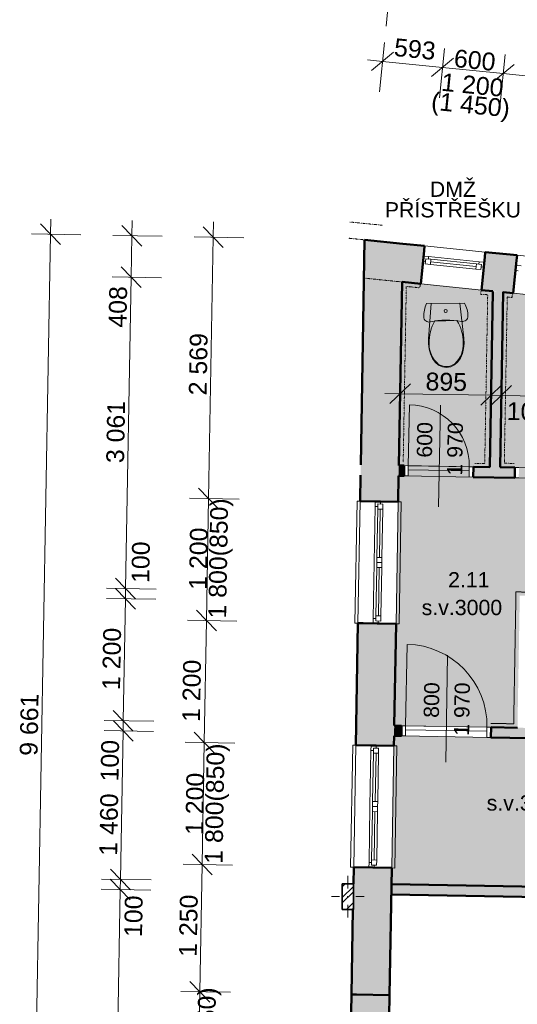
# Model space of a CAD drawing. Header units: millimetres. Extents: x -23760 to 3482, y -2786 to 20067.
# Tile 2 of 14: x -23705 to -18812, y 2494 to 12173. Entities that reach past the tile are written whole.
import ezdxf

# ---------------------------------------------------------------- set-up
doc = ezdxf.new("R2010")
doc.units = ezdxf.units.MM
doc.header["$MEASUREMENT"] = 0
for name, pattern in [('Wipeout_Contour', [1000, 0, -1000]), ('čerchovaná 14', [7.9, 5, -1.3, 0.3, -1.3]), ('Čerchovaná S', [3.5, 1.5, -0.85, 0.3, -0.85])]:
    doc.linetypes.add(name, pattern=pattern)
for name, color, linetype in [('7._POHLED ZÁPADNÍ_2_2D prvky - obecné', 7, 'Continuous'), ('7._POHLED ZÁPADNÍ_2_Anotace - SP', 7, 'Continuous'), ('7._POHLED ZÁPADNÍ_2_Bourané_Interiér - nábytek', 7, 'Continuous'), ('7._POHLED ZÁPADNÍ_2_Bourané_Konstrukce - nosné', 7, 'Continuous'), ('7._POHLED ZÁPADNÍ_2_Bourané_Kresby a obrázky', 7, 'Continuous'), ('7._POHLED ZÁPADNÍ_2_Bourané_Kóty - SP', 7, 'Continuous'), ('7._POHLED ZÁPADNÍ_2_Bourané_Otvory – Dveře', 7, 'Continuous'), ('7._POHLED ZÁPADNÍ_2_Bourané_Otvory – Okna', 7, 'Continuous'), ('7._POHLED ZÁPADNÍ_2_Bourané_Otvory – Značky dveří', 7, 'Continuous'), ('7._POHLED ZÁPADNÍ_2_Bourané_Výplně - Povrchové', 7, 'Continuous'), ('7._POHLED ZÁPADNÍ_2_Bourané_Výplně – Řezové', 7, 'Continuous'), ('7._POHLED ZÁPADNÍ_2_Konstrukce - nosné', 7, 'Continuous'), ('7._POHLED ZÁPADNÍ_2_Kresby a obrázky', 7, 'Continuous'), ('7._POHLED ZÁPADNÍ_2_Kóty - SP', 7, 'Continuous'), ('7._POHLED ZÁPADNÍ_2_Otvory – Značky dveří', 7, 'Continuous'), ('7._POHLED ZÁPADNÍ_2_Výplně – Řezové', 7, 'Continuous'), ('7._POHLED ZÁPADNÍ_2_Zóny', 7, 'Continuous')]:
    doc.layers.add(name, color=color, linetype=linetype)
doc.styles.add('GENEROVANÝ_STYL_1', font='txt')
doc.styles.add('GENEROVANÝ_STYL_2', font='txt')

msp = doc.modelspace()

# ---------------------------------------------------------------- hatches: boundary and pattern name
at = {"layer": '7._POHLED ZÁPADNÍ_2_Bourané_Výplně - Povrchové', "linetype": 'Continuous', "lineweight": 0, "true_color": 0xffffff}
for points in [[(-19979.2, 7690), (-20022.5, 5233.9), (-18810.6, 5212.6), (-18787.7, 6512.4), (-18109.4, 6500.5), (-18089, 7656.8), (-18197.9, 7658.7), (-18196.1, 7758.7), (-18087.2, 7756.7), (-18058.2, 9408.5), (-18951.9, 9499.1), (-18982.3, 7772.5), (-18796, 7769.2), (-18797.8, 7669.2), (-19286.2, 7677.8), (-19284.5, 7777.8), (-19082.3, 7774.3), (-19051.8, 9509.2), (-19945.6, 9599.7), (-19977.5, 7790), (-19884.4, 7788.4), (-19886.1, 7688.4)], [(-15960.2, 3602.2), (-15934.5, 5061.9), (-20024.2, 5134), (-20050, 3674.2)]]:
    msp.add_hatch(color=7, dxfattribs=at).paths.add_polyline_path(points)
at = {"layer": '7._POHLED ZÁPADNÍ_2_Bourané_Výplně – Řezové', "linetype": 'Continuous', "lineweight": 0, "true_color": 0xd8d8cb}
for points in [[(-18982.3, 7772.5), (-18951.9, 9499.1), (-19051.9, 9500.8), (-19082.3, 7774.3)], [(-19978.9, 7690), (-19926.1, 7689.1), (-19924.4, 7789.1), (-19977.2, 7790)], [(-19246.2, 7677.1), (-18837.8, 7669.9), (-18836, 7769.9), (-19244.5, 7777.1)], [(-20022.5, 5233.9), (-20024.2, 5134), (-19951.9, 5132.7), (-19950.1, 5232.7)], [(-19072, 5117.2), (-18323, 5104), (-18321.3, 5204), (-19070.3, 5217.2)], [(-20442.9, 2590.7), (-20461.2, 1540.9), (-20086.2, 1534.4), (-20067.9, 2584.2)]]:
    msp.add_hatch(color=254, dxfattribs=at).paths.add_polyline_path(points)
at = {"layer": '7._POHLED ZÁPADNÍ_2_Výplně – Řezové', "linetype": 'Continuous', "lineweight": 13}
for points in [[(-20320.1, 9632.6), (-19945.7, 9594.7), (-20313.5, 10008.9)], [(-19939.1, 9971), (-20313.5, 10008.9), (-19945.7, 9594.7)], [(-19945.7, 9594.7), (-19761.7, 9576.1), (-19723.9, 9949.2), (-19939.1, 9971)], [(-19126.9, 9888.7), (-19164.7, 9515.6), (-18851.4, 9483.9), (-18813.6, 9856.9)], [(-20320.1, 9632.6), (-20358.3, 7440.1), (-19983.4, 7433.6), (-19945.7, 9594.7)], [(-20379.2, 6240.3), (-20400.2, 5040.5), (-20025.2, 5034), (-20004.3, 6233.8)], [(-20428.3, 3427.3), (-20442.9, 2590.7), (-20067.9, 2584.2), (-20046.1, 3834.1), (-20421.1, 3840.7), (-20423.9, 3677.3), (-20423.9, 3427.3)], [(-20050, 3674.2), (-20051.7, 3574.2), (-18402, 3545.2), (-18400.2, 3645.1)]]:
    msp.add_hatch(color=254, dxfattribs=at).paths.add_polyline_path(points)

# ---------------------------------------------------------------- linework, layer by layer
at = {"layer": '7._POHLED ZÁPADNÍ_2_2D prvky - obecné', "color": 8, "linetype": 'Čerchovaná S', "lineweight": 13}
for p, q in [((-19939.1, 9971), (-20313.5, 10008.9)), ((-19945.7, 9594.7), (-20320.1, 9632.6))]:
    msp.add_line(p, q, dxfattribs=at)
at = {"layer": '7._POHLED ZÁPADNÍ_2_Bourané_Interiér - nábytek', "color": 42, "linetype": 'Continuous', "lineweight": 13, "true_color": 0xe4ad2c}
for p, q in [((-19623.5, 9212.5), (-19514.6, 9214.2)), ((-19514.6, 9214.2), (-19405.7, 9215.8))]:
    msp.add_line(p, q, dxfattribs=at)
at = {"layer": '7._POHLED ZÁPADNÍ_2_Bourané_Interiér - nábytek', "color": 42, "linetype": 'Continuous', "lineweight": 13, "true_color": 0xe4ad2c, "flags": 128}
for points in [[(-19330.5, 9387.3), (-19323.2, 9372.4), (-19316.7, 9357), (-19311.2, 9341.3), (-19306.6, 9325.3), (-19302.9, 9309), (-19300.2, 9292.6), (-19298.5, 9276), (-19297.8, 9259.3), (-19298.9, 9247.8), (-19302.5, 9236.8), (-19308.5, 9226.8), (-19316.4, 9218.4), (-19326.1, 9211.9), (-19336.9, 9207.7), (-19348.4, 9206), (-19360, 9206.9), (-19398.4, 9213.1), (-19437, 9217.4), (-19475.8, 9219.7), (-19514.7, 9220.1), (-19553.6, 9218.5), (-19592.3, 9215), (-19630.8, 9209.5), (-19668.9, 9202.2), (-19680.5, 9200.9), (-19692, 9202.3), (-19703, 9206.1), (-19712.8, 9212.3), (-19721.1, 9220.5), (-19727.3, 9230.2), (-19731.3, 9241.2), (-19732.7, 9252.7), (-19732.5, 9269.3), (-19731.3, 9285.9), (-19729.1, 9302.5), (-19726, 9318.8), (-19721.9, 9335), (-19716.8, 9350.9), (-19710.8, 9366.4), (-19704, 9381.6)], [(-19341, 8940.8), (-19352.6, 8891.7), (-19370.9, 8845.2), (-19396, 8808.2), (-19428.6, 8779.6), (-19466.6, 8761.4), (-19507.6, 8754.6), (-19548.7, 8760.1), (-19587.3, 8777.2), (-19620.7, 8804.8), (-19646.9, 8841), (-19666.6, 8886.9), (-19679.8, 8935.6), (-19686, 8986.1), (-19685.3, 9037), (-19658.2, 9382.3), (-19376.3, 9386.6), (-19338.6, 9042.3), (-19336.3, 8991.4)]]:
    msp.add_lwpolyline(points, close=True, dxfattribs=at)
at = {"layer": '7._POHLED ZÁPADNÍ_2_Bourané_Interiér - nábytek', "color": 42, "linetype": 'Continuous', "lineweight": 13, "true_color": 0xe4ad2c}
msp.add_ellipse((-19516.1, 9309.5), major_axis=(15, 0.2), ratio=0.999724, dxfattribs=at)
for centre, major_axis, start_param, end_param in [((-19253.3, 9006.6), (425.2, 6.5), 2.61219, 3.165211), ((-19769.4, 8998.7), (425.2, 6.5), 6.259569, 6.81259), ((-19421.6, 8980.1), (256.9, 3.9), 3.085865, 3.986454), ((-19600.5, 8977.3), (256.9, 3.9), 5.438328, 6.338917), ((-19509, 8899.5), (138.5, 2.1), 4.079884, 4.706528), ((-19510.6, 8899.5), (138.5, 2.1), 4.71825, 5.344893)]:
    msp.add_ellipse(centre, major_axis=major_axis, ratio=0.984867, start_param=start_param, end_param=end_param, dxfattribs=at)
at = {"layer": '7._POHLED ZÁPADNÍ_2_Bourané_Konstrukce - nosné', "color": 42, "linetype": 'Continuous', "lineweight": 50, "true_color": 0xe4ad2c}
for p, q in [((-19926.1, 7689.1), (-19924.4, 7789.1)), ((-19246.2, 7677.1), (-19244.5, 7777.1)), ((-18837.8, 7669.9), (-18836, 7769.9)), ((-19951.9, 5132.7), (-19950.1, 5232.7)), ((-19072, 5117.2), (-19070.3, 5217.2))]:
    msp.add_line(p, q, dxfattribs=at)
at = {"layer": '7._POHLED ZÁPADNÍ_2_Bourané_Konstrukce - nosné', "color": 42, "linetype": 'Continuous', "lineweight": 50, "true_color": 0xe4ad2c, "flags": 128}
for points in [[(-19728.9, 9899.4), (-19761.7, 9576.1)], [(-19723.9, 9949.2), (-19728.9, 9899.4)], [(-19132, 9838.9), (-19126.9, 9888.7)], [(-19164.7, 9515.6), (-19132, 9838.9)], [(-18818.7, 9807.2), (-18851.4, 9483.9)], [(-18813.6, 9856.9), (-18818.7, 9807.2)], [(-19051.9, 9500.8), (-19082.3, 7774.3)], [(-18982.3, 7772.5), (-18951.9, 9499.1)], [(-19924.4, 7789.1), (-19977.2, 7790)], [(-19082.3, 7774.3), (-19244.5, 7777.1)], [(-18836, 7769.9), (-18982.3, 7772.5)], [(-19978.9, 7690), (-19926.1, 7689.1)], [(-19246.2, 7677.1), (-18837.8, 7669.9)], [(-20379.2, 6240.3), (-20004.3, 6233.8)], [(-19950.1, 5232.7), (-20022.5, 5233.9)], [(-20024.2, 5134), (-19951.9, 5132.7)], [(-18810.6, 5212.6), (-19070.3, 5217.2)], [(-19072, 5117.2), (-18323, 5104)], [(-20421.1, 3840.7), (-20046.1, 3834.1)], [(-20442.9, 2590.7), (-20461.2, 1540.9)], [(-20086.2, 1534.4), (-20067.9, 2584.2)]]:
    msp.add_lwpolyline(points, dxfattribs=at)
at = {"layer": '7._POHLED ZÁPADNÍ_2_Bourané_Kresby a obrázky', "color": 42, "linetype": 'Čerchovaná S', "lineweight": 13, "true_color": 0xe4ad2c, "flags": 128}
for points in [[(-19765.8, 9580), (-19770.2, 9537.2), (-19903.7, 9551.1), (-19934.1, 7823.7)], [(-19237.9, 7811.5), (-19132.4, 7809.6), (-19103.2, 9469.2), (-19172.4, 9473.3), (-19167.4, 9518)], [(-18834.9, 7810.8), (-18939.9, 7812.7), (-18911.1, 9447.3), (-18865.2, 9440.3), (-18859.9, 9479.4)]]:
    msp.add_lwpolyline(points, dxfattribs=at)
at = {"layer": '7._POHLED ZÁPADNÍ_2_Bourané_Kresby a obrázky', "color": 42, "linetype": 'čerchovaná 14', "lineweight": 13, "true_color": 0xe4ad2c, "flags": 128}
for points in [[(-18825.1, 6548), (-18146.9, 6534.1), (-18124.1, 7645.7)], [(-18825.1, 6548), (-18847.9, 5251.3), (-19070.9, 5255.2)]]:
    msp.add_lwpolyline(points, dxfattribs=at)
at = {"layer": '7._POHLED ZÁPADNÍ_2_Bourané_Kóty - SP', "color": 42, "linetype": 'Continuous', "lineweight": 13, "true_color": 0xe4ad2c}
for p, q in [((-20054.3, 12593.1), (-20103, 12108.1)), ((-20118.9, 11949.4), (-20167.5, 11464.3)), ((-20028.1, 11852.3), (-20247.1, 11673.3)), ((-19529.2, 11890.2), (-19577.8, 11405.2)), ((-18932.2, 11830.3), (-18980.8, 11345.3)), ((-20137.6, 11762.8), (-20286.8, 11777.8)), ((-19547.9, 11703.7), (-20137.6, 11762.8)), ((-19657.4, 11614.1), (-19438.4, 11793.2)), ((-19060.4, 11554.3), (-18841.4, 11733.3)), ((-18950.9, 11643.8), (-19547.9, 11703.7)), ((-18637.5, 11612.4), (-18950.9, 11643.8)), ((-23304.1, 9961.5), (-23500.5, 10165)), ((-23402.3, 10063.3), (-23399.7, 10213.3)), ((-22602.4, 10049.2), (-22599.8, 10199.2)), ((-21802.5, 10035.1), (-21799.9, 10185.1)), ((-23102.3, 10058), (-23589.8, 10066.6)), ((-22504.2, 9947.5), (-22700.6, 10150.9)), ((-21704.3, 9933.4), (-21900.8, 10136.9)), ((-23572.4, 404.1), (-23402.3, 10063.3)), ((-22302.5, 10043.9), (-22789.9, 10052.5)), ((-22609.6, 9641.6), (-22602.4, 10049.2)), ((-21502.6, 10029.8), (-21990, 10038.4)), ((-21847.8, 7466.4), (-21802.5, 10035.1)), ((-22707.8, 9743.4), (-22511.4, 9539.9)), ((-22309.6, 9636.3), (-22797.1, 9644.9)), ((-22663.5, 6580.7), (-22609.6, 9641.6)), ((-19961.4, 8684.1), (-19970, 8196.7)), ((-19066.6, 8668.4), (-19075.2, 8180.9)), ((-18966.6, 8666.6), (-18975.2, 8179.2)), ((-19863, 8594.9), (-20066.5, 8398.4)), ((-19171.6, 8382.7), (-18968.1, 8579.1)), ((-18868.1, 8577.3), (-19071.6, 8380.9)), ((-19964.7, 8496.6), (-20114.7, 8499.3)), ((-19069.9, 8480.9), (-19964.7, 8496.6)), ((-18969.9, 8479.1), (-19069.9, 8480.9)), ((-18074.8, 8463.4), (-18969.9, 8479.1)), ((-21946, 7568.1), (-21749.6, 7364.6)), ((-21547.8, 7461.1), (-22035.2, 7469.7)), ((-21868.9, 6266.5), (-21847.8, 7466.4)), ((-22761.7, 6682.4), (-22565.3, 6478.9)), ((-22363.5, 6575.4), (-22851, 6584)), ((-22567, 6378.9), (-22763.5, 6582.4)), ((-22665.3, 6480.7), (-22663.5, 6580.7)), ((-22365.3, 6475.4), (-22852.7, 6484)), ((-22686.4, 5280.9), (-22665.3, 6480.7)), ((-21967.1, 6368.3), (-21770.7, 6164.8)), ((-21568.9, 6261.3), (-22056.4, 6269.9)), ((-21890, 5066.7), (-21868.9, 6266.5)), ((-22784.6, 5382.6), (-22588.2, 5179.1)), ((-22386.4, 5275.6), (-22873.9, 5284.2)), ((-22589.9, 5079.1), (-22786.4, 5282.6)), ((-22688.1, 5180.9), (-22686.4, 5280.9)), ((-22388.2, 5175.6), (-22875.6, 5184.2)), ((-22713.8, 3721.1), (-22688.1, 5180.9)), ((-21988.3, 5168.5), (-21791.8, 4965)), ((-21590.1, 5061.5), (-22077.5, 5070)), ((-21911.2, 3866.9), (-21890, 5066.7)), ((-22009.4, 3968.7), (-21812.9, 3765.2)), ((-22812.1, 3822.8), (-22615.6, 3619.4)), ((-21611.2, 3861.6), (-22098.6, 3870.2)), ((-21933.2, 2617), (-21911.2, 3866.9)), ((-22413.9, 3715.8), (-22901.3, 3724.4)), ((-22617.4, 3519.4), (-22813.8, 3722.9)), ((-22715.6, 3621.1), (-22713.8, 3721.1)), ((-22415.7, 3615.8), (-22903.1, 3624.4)), ((-22765.8, 771.7), (-22715.6, 3621.1)), ((-22031.4, 2718.7), (-21834.9, 2515.2)), ((-21633.2, 2611.7), (-22120.6, 2620.3)), ((-21951.7, 1567.1), (-21933.2, 2617))]:
    msp.add_line(p, q, dxfattribs=at)
at = {"layer": '7._POHLED ZÁPADNÍ_2_Bourané_Otvory – Dveře', "color": 42, "linetype": 'Continuous', "lineweight": 13, "true_color": 0xe4ad2c}
for p, q in [((-19884.4, 7788.4), (-19873.8, 8388.3)), ((-19926.1, 7689.1), (-19924.4, 7789.1)), ((-19926.1, 7689.1), (-19924.4, 7789.1)), ((-19926.1, 7689.1), (-19924.4, 7789.1)), ((-19244.5, 7777.1), (-19924.4, 7789.1)), ((-19924.4, 7789.1), (-19884.4, 7788.4)), ((-19884.4, 7788.4), (-19886.1, 7688.4)), ((-19884.4, 7788.4), (-19885.1, 7748.4)), ((-19885.1, 7748.4), (-19285.2, 7737.8)), ((-19284.5, 7777.8), (-19884.4, 7788.4)), ((-19286.2, 7677.8), (-19284.5, 7777.8)), ((-19285.2, 7737.8), (-19284.5, 7777.8)), ((-19284.5, 7777.8), (-19244.5, 7777.1)), ((-19244.5, 7777.1), (-19246.2, 7677.1)), ((-19246.2, 7677.1), (-19244.5, 7777.1)), ((-19246.2, 7677.1), (-19244.5, 7777.1)), ((-18836, 7769.9), (-18837.8, 7669.9)), ((-18837.8, 7669.9), (-18836, 7769.9)), ((-18837.8, 7669.9), (-18836, 7769.9)), ((-18836, 7769.9), (-18156.1, 7758)), ((-18796, 7769.2), (-18836, 7769.9)), ((-19246.2, 7677.1), (-19926.1, 7689.1)), ((-19886.1, 7688.4), (-19926.1, 7689.1)), ((-19246.2, 7677.1), (-19286.2, 7677.8)), ((-18837.8, 7669.9), (-18157.9, 7658)), ((-18837.8, 7669.9), (-18797.8, 7669.2)), ((-19910.1, 5232), (-19896, 6031.8)), ((-19951.9, 5132.7), (-19950.1, 5232.7)), ((-19951.9, 5132.7), (-19950.1, 5232.7)), ((-19951.9, 5132.7), (-19950.1, 5232.7)), ((-19070.3, 5217.2), (-19950.1, 5232.7)), ((-19950.1, 5232.7), (-19910.1, 5232)), ((-19910.1, 5232), (-19911.9, 5132)), ((-19910.1, 5232), (-19910.8, 5192)), ((-19110.3, 5217.9), (-19910.1, 5232)), ((-19072, 5117.2), (-19951.9, 5132.7)), ((-19911.9, 5132), (-19951.9, 5132.7)), ((-19910.8, 5192), (-19111, 5177.9)), ((-19112, 5117.9), (-19110.3, 5217.9)), ((-19111, 5177.9), (-19110.3, 5217.9)), ((-19110.3, 5217.9), (-19070.3, 5217.2)), ((-19070.3, 5217.2), (-19072, 5117.2)), ((-19072, 5117.2), (-19070.3, 5217.2)), ((-19072, 5117.2), (-19070.3, 5217.2)), ((-19072, 5117.2), (-19112, 5117.9))]:
    msp.add_line(p, q, dxfattribs=at)
for centre, radius in [((-19884.4, 7788.4), 600), ((-19910.1, 5232), 800)]:
    msp.add_arc(centre, radius, 358.99119, 88.99119, dxfattribs=at)
at = {"layer": '7._POHLED ZÁPADNÍ_2_Bourané_Otvory – Okna', "color": 42, "linetype": 'Continuous', "lineweight": 13, "true_color": 0xe4ad2c}
for p, q in [((-19723.9, 9949.2), (-19734, 9849.7)), ((-19126.9, 9888.7), (-19723.9, 9949.2)), ((-19126.9, 9888.7), (-19137, 9789.2)), ((-19739, 9799.9), (-19761.7, 9576.1)), ((-19734, 9849.7), (-19739, 9799.9)), ((-19734, 9849.7), (-19739, 9799.9)), ((-19714.1, 9797.4), (-19739, 9799.9)), ((-19734, 9849.7), (-19684.2, 9844.6)), ((-19716.6, 9772.5), (-19711.6, 9822.3)), ((-19711.6, 9822.3), (-19714.1, 9797.4)), ((-19686.7, 9819.8), (-19711.6, 9822.3)), ((-19711.6, 9822.3), (-19661.9, 9817.2)), ((-19684.2, 9844.6), (-19686.7, 9819.8)), ((-19684.2, 9844.6), (-19186.8, 9794.2)), ((-19661.9, 9817.2), (-19666.9, 9767.5)), ((-19216.7, 9747), (-19664.4, 9792.4)), ((-19661.9, 9817.2), (-19214.1, 9771.9)), ((-19189.3, 9769.4), (-19186.8, 9794.2)), ((-19186.8, 9794.2), (-19137, 9789.2)), ((-19137, 9789.2), (-19142.1, 9739.5)), ((-19137, 9789.2), (-19142.1, 9739.5)), ((-18813.6, 9856.9), (-18823.7, 9757.5)), ((-18216.7, 9796.5), (-18813.6, 9856.9)), ((-19666.9, 9767.5), (-19716.6, 9772.5)), ((-19219.2, 9722.1), (-19666.9, 9767.5)), ((-19219.2, 9722.1), (-19666.9, 9767.5)), ((-19219.2, 9722.1), (-19214.1, 9771.9)), ((-19169.4, 9717.1), (-19219.2, 9722.1)), ((-19214.1, 9771.9), (-19164.4, 9766.8)), ((-19164.4, 9766.8), (-19189.3, 9769.4)), ((-19164.4, 9766.8), (-19169.4, 9717.1)), ((-19166.9, 9742), (-19164.4, 9766.8)), ((-19142.1, 9739.5), (-19166.9, 9742)), ((-19142.1, 9739.5), (-19164.7, 9515.6)), ((-18828.8, 9707.7), (-18851.4, 9483.9)), ((-18823.7, 9757.5), (-18828.8, 9707.7)), ((-18823.7, 9757.5), (-18828.8, 9707.7)), ((-18803.9, 9705.2), (-18828.8, 9707.7)), ((-18823.7, 9757.5), (-18774, 9752.4)), ((-19164.7, 9515.6), (-19761.7, 9576.1)), ((-18254.5, 9423.4), (-18851.4, 9483.9)), ((-20409.2, 6240.8), (-20388.3, 7440.7)), ((-20388.3, 7440.7), (-20358.3, 7440.1)), ((-20379.2, 6240.3), (-20358.3, 7440.1)), ((-20358.3, 7440.1), (-20208.3, 7437.5)), ((-20209.2, 7387.5), (-20218.8, 6837.6)), ((-20208.3, 7437.5), (-20209.2, 7387.5)), ((-20209.2, 7387.5), (-20184.2, 7387.1)), ((-20208.3, 7437.5), (-20158.3, 7436.6)), ((-20208.3, 7437.5), (-20158.3, 7436.6)), ((-20184.7, 7362.1), (-20192.9, 6887.2)), ((-20183.8, 7412.1), (-20184.7, 7362.1)), ((-20184.7, 7362.1), (-20134.7, 7361.2)), ((-20184.2, 7387.1), (-20183.8, 7412.1)), ((-20183.8, 7412.1), (-20158.8, 7411.7)), ((-20133.8, 7411.2), (-20183.8, 7412.1)), ((-20167.9, 6886.7), (-20159.7, 7361.7)), ((-20158.8, 7411.7), (-20158.3, 7436.6)), ((-20158.3, 7436.6), (-19983.4, 7433.6)), ((-20142.9, 6886.3), (-20134.7, 7361.2)), ((-20142.9, 6886.3), (-20134.7, 7361.2)), ((-20134.7, 7361.2), (-20133.8, 7411.2)), ((-20004.3, 6233.8), (-19983.4, 7433.6)), ((-19953.4, 7433.1), (-19983.4, 7433.6)), ((-19974.3, 6233.3), (-19953.4, 7433.1)), ((-20192.9, 6887.2), (-20193.8, 6837.2)), ((-20142.9, 6886.3), (-20192.9, 6887.2)), ((-20143.8, 6836.3), (-20142.9, 6886.3)), ((-20218.8, 6837.6), (-20228.4, 6287.7)), ((-20194.7, 6787.2), (-20203, 6312.3)), ((-20193.8, 6837.2), (-20194.7, 6787.2)), ((-20194.7, 6787.2), (-20144.7, 6786.3)), ((-20143.8, 6836.3), (-20193.8, 6837.2)), ((-20193.8, 6837.2), (-20143.8, 6836.3)), ((-20178, 6311.8), (-20169.7, 6786.7)), ((-20153, 6311.4), (-20144.7, 6786.3)), ((-20153, 6311.4), (-20144.7, 6786.3)), ((-20144.7, 6786.3), (-20143.8, 6836.3)), ((-20203, 6312.3), (-20203.8, 6262.3)), ((-20153, 6311.4), (-20203, 6312.3)), ((-20153.8, 6261.4), (-20153, 6311.4)), ((-20379.2, 6240.3), (-20409.2, 6240.8)), ((-20379.2, 6240.3), (-20229.3, 6237.7)), ((-20228.4, 6287.7), (-20229.3, 6237.7)), ((-20229.3, 6237.7), (-20179.3, 6236.8)), ((-20229.3, 6237.7), (-20179.3, 6236.8)), ((-20203.4, 6287.3), (-20228.4, 6287.7)), ((-20203.8, 6262.3), (-20203.4, 6287.3)), ((-20178.8, 6261.8), (-20203.8, 6262.3)), ((-20203.8, 6262.3), (-20153.8, 6261.4)), ((-20179.3, 6236.8), (-20178.8, 6261.8)), ((-20179.3, 6236.8), (-20004.3, 6233.8)), ((-20004.3, 6233.8), (-19974.3, 6233.3)), ((-20451.1, 3841.2), (-20430.1, 5041)), ((-20430.1, 5041), (-20400.2, 5040.5)), ((-20421.1, 3840.7), (-20400.2, 5040.5)), ((-20400.2, 5040.5), (-20250.2, 5037.9)), ((-20250.2, 5037.9), (-20251, 4987.9)), ((-20250.2, 5037.9), (-20200.2, 5037)), ((-20250.2, 5037.9), (-20200.2, 5037)), ((-20200.6, 5012), (-20200.2, 5037)), ((-20200.2, 5037), (-20025.2, 5034)), ((-20046.1, 3834.1), (-20025.2, 5034)), ((-19995.2, 5033.4), (-20025.2, 5034)), ((-20016.1, 3833.6), (-19995.2, 5033.4)), ((-20251, 4987.9), (-20260.6, 4438)), ((-20251, 4987.9), (-20226.1, 4987.5)), ((-20226.5, 4962.5), (-20234.8, 4487.5)), ((-20225.6, 5012.5), (-20226.5, 4962.5)), ((-20226.5, 4962.5), (-20176.5, 4961.6)), ((-20226.1, 4987.5), (-20225.6, 5012.5)), ((-20225.6, 5012.5), (-20200.6, 5012)), ((-20175.6, 5011.6), (-20225.6, 5012.5)), ((-20209.8, 4487.1), (-20201.5, 4962)), ((-20184.8, 4486.7), (-20176.5, 4961.6)), ((-20184.8, 4486.7), (-20176.5, 4961.6)), ((-20176.5, 4961.6), (-20175.6, 5011.6)), ((-20234.8, 4487.5), (-20235.6, 4437.5)), ((-20184.8, 4486.7), (-20234.8, 4487.5)), ((-20185.6, 4436.7), (-20184.8, 4486.7)), ((-20260.6, 4438), (-20270.2, 3888.1)), ((-20236.5, 4387.5), (-20244.8, 3912.6)), ((-20235.6, 4437.5), (-20236.5, 4387.5)), ((-20236.5, 4387.5), (-20186.5, 4386.7)), ((-20185.6, 4436.7), (-20235.6, 4437.5)), ((-20235.6, 4437.5), (-20185.6, 4436.7)), ((-20219.8, 3912.2), (-20211.5, 4387.1)), ((-20194.8, 3911.7), (-20186.5, 4386.7)), ((-20194.8, 3911.7), (-20186.5, 4386.7)), ((-20186.5, 4386.7), (-20185.6, 4436.7)), ((-20270.2, 3888.1), (-20271.1, 3838.1)), ((-20245.2, 3887.6), (-20270.2, 3888.1)), ((-20244.8, 3912.6), (-20245.7, 3862.6)), ((-20245.7, 3862.6), (-20245.2, 3887.6)), ((-20194.8, 3911.7), (-20244.8, 3912.6)), ((-20195.7, 3861.8), (-20194.8, 3911.7)), ((-20421.1, 3840.7), (-20451.1, 3841.2)), ((-20421.1, 3840.7), (-20271.1, 3838.1)), ((-20271.1, 3838.1), (-20221.1, 3837.2)), ((-20271.1, 3838.1), (-20221.1, 3837.2)), ((-20220.7, 3862.2), (-20245.7, 3862.6)), ((-20245.7, 3862.6), (-20195.7, 3861.8)), ((-20221.1, 3837.2), (-20220.7, 3862.2)), ((-20221.1, 3837.2), (-20046.1, 3834.1)), ((-20046.1, 3834.1), (-20016.1, 3833.6))]:
    msp.add_line(p, q, dxfattribs=at)
at = {"layer": '7._POHLED ZÁPADNÍ_2_Bourané_Otvory – Značky dveří', "color": 42, "linetype": 'Continuous', "lineweight": 13, "true_color": 0xe4ad2c}
for p, q in [((-19568, 8382.9), (-19585.6, 7383.1)), ((-19497.9, 5924.8), (-19516.4, 4875))]:
    msp.add_line(p, q, dxfattribs=at)
at = {"layer": '7._POHLED ZÁPADNÍ_2_Konstrukce - nosné', "color": 7, "linetype": 'Continuous', "lineweight": 50}
for p, q in [((-20358.3, 7440.1), (-20208.3, 7437.5)), ((-20208.3, 7437.5), (-20158.3, 7436.6)), ((-20158.3, 7436.6), (-19983.4, 7433.6)), ((-20379.2, 6240.3), (-20329.2, 6239.4)), ((-20329.2, 6239.4), (-20004.3, 6233.8)), ((-20400.2, 5040.5), (-20250.2, 5037.9)), ((-20250.2, 5037.9), (-20200.2, 5037)), ((-20200.2, 5037), (-20025.2, 5034)), ((-20442.9, 2590.7), (-20392.9, 2589.9)), ((-20392.9, 2589.9), (-20067.9, 2584.2))]:
    msp.add_line(p, q, dxfattribs=at)
at = {"layer": '7._POHLED ZÁPADNÍ_2_Konstrukce - nosné', "color": 7, "linetype": 'Continuous', "lineweight": 50, "flags": 128}
for points in [[(-20313.5, 10008.9), (-20352.1, 7796.6)], [(-20313.5, 10008.9), (-19939.1, 9971)], [(-19723.9, 9949.2), (-19939.1, 9971)], [(-18813.6, 9856.9), (-19126.9, 9888.7)], [(-19977.2, 7790), (-19945.7, 9594.7)], [(-19945.7, 9594.7), (-19761.7, 9576.1)], [(-19164.7, 9515.6), (-19051.9, 9504.2)], [(-18952, 9494), (-18851.4, 9483.9)], [(-20353.8, 7696.6), (-20358.3, 7440.1)], [(-19983.4, 7433.6), (-19978.9, 7690)], [(-20379.2, 6240.3), (-20400.2, 5040.5)], [(-20021.7, 5233.9), (-20004.3, 6233.8)], [(-20025.2, 5034), (-20023.5, 5133.9)], [(-20421.1, 3840.7), (-20423.9, 3677.3)], [(-20067.9, 2584.2), (-20046.1, 3834.1)], [(-18400.2, 3645.1), (-20050, 3674.2)], [(-20051.7, 3574.2), (-18402, 3545.2)], [(-20428.3, 3427.3), (-20442.9, 2590.7)]]:
    msp.add_lwpolyline(points, dxfattribs=at)
at = {"layer": '7._POHLED ZÁPADNÍ_2_Kresby a obrázky', "color": 255, "linetype": 'Čerchovaná S', "lineweight": 0}
for p, q in [((-20137.8, 10152), (-20457.3, 10184.1)), ((-20153.8, 9992.8), (-20473.3, 10024.9))]:
    msp.add_line(p, q, dxfattribs=at)

# ---------------------------------------------------------------- texts
at = {"layer": '7._POHLED ZÁPADNÍ_2_Anotace - SP', "color": 42, "linetype": 'Continuous', "lineweight": 13, "true_color": 0xe4ad2c, "insert": (-19445.7, 10404.3), "char_height": 150, "width": 1508.335, "attachment_point": 5, "line_spacing_factor": 0.809296, "style": 'GENEROVANÝ_STYL_1'}
msp.add_mtext('\\A1;{\\pqc;\\fArial|b0|i0|c238|p38;DMŽ PŘÍSTŘEŠKU}', dxfattribs=at)
at = {"layer": '7._POHLED ZÁPADNÍ_2_Anotace - SP', "color": 42, "linetype": 'Continuous', "lineweight": 13, "true_color": 0xe4ad2c, "char_height": 150, "attachment_point": 5, "style": 'GENEROVANÝ_STYL_1'}
for insert in [(-19356.8, 6393.7), (-18717.4, 4472.1)]:
    msp.add_mtext('\\A1;{\\pqc;\\fArial|b0|i0|c238|p38;s.v.3000}', dxfattribs=dict(at, insert=insert))
at = {"layer": '7._POHLED ZÁPADNÍ_2_Kóty - SP', "color": 42, "linetype": 'Continuous', "lineweight": 13, "true_color": 0xe4ad2c, "char_height": 175, "attachment_point": 7, "style": 'GENEROVANÝ_STYL_2'}
for s, insert, width, rotation in [('\\A1;{\\pql;\\fArial|b0|i0|c0|p38;593}', (-20030.8, 11815), 398.401, 354.27178), ('\\A1;{\\pql;\\fArial|b0|i0|c0|p38;600}', (-19442.1, 11706.8), 398.401, 354.27178), ('\\A1;{\\pql;\\fArial|b0|i0|c0|p38;1 200}', (-19566.1, 11473), 598.4, 354.27178), ('\\A1;{\\pql;\\fArial|b0|i0|c0|p38;(1 450)}', (-19670.2, 11237.2), 758.401, 354.27178), ('\\A1;{\\pql;\\fArial|b0|i0|c0|p38;408}', (-22653.4, 9143.9), 398.401, 88.99119), ('\\A1;{\\pql;\\fArial|b0|i0|c0|p38;2\xa0569}', (-21865, 8478.8), 598.4, 88.99119), ('\\A1;{\\pql;\\fArial|b0|i0|c0|p38;895}', (-19715.8, 8527.3), 398.401, 358.99119), ('\\A1;{\\pql;\\fArial|b0|i0|c0|p38;3\xa0061}', (-22676.8, 7812.6), 598.4, 88.99119), ('\\A1;{\\pql;\\fArial|b0|i0|c0|p38;100}', (-18917.6, 8235.8), 398.401, 358.99119), ('\\A1;{\\pql;\\fArial|b0|i0|c0|p38;1 800(850)}', (-21623.2, 6283.6), 1156.801, 88.99119), ('\\A1;{\\pql;\\fArial|b0|i0|c0|p38;1\xa0200}', (-21863.2, 6567.1), 598.4, 88.99119), ('\\A1;{\\pql;\\fArial|b0|i0|c0|p38;100}', (-22429.2, 6634.6), 398.401, 88.99119), ('\\A1;{\\pql;\\fArial|b0|i0|c0|p38;1\xa0200}', (-22716.1, 5582.2), 598.4, 88.99119), ('\\A1;{\\pql;\\fArial|b0|i0|c0|p38;1\xa0200}', (-21930.3, 5268.2), 598.4, 88.99119), ('\\A1;{\\pql;\\fArial|b0|i0|c0|p38;9\xa0661}', (-23527.6, 4935.2), 598.4, 88.99119), ('\\A1;{\\pql;\\fArial|b0|i0|c0|p38;100}', (-22731.9, 4683.2), 398.401, 88.99119), ('\\A1;{\\pql;\\fArial|b0|i0|c0|p38;1 800(850)}', (-21658.4, 3873.3), 1156.801, 88.99119), ('\\A1;{\\pql;\\fArial|b0|i0|c0|p38;1\xa0200}', (-21898.4, 4156.8), 598.4, 88.99119), ('\\A1;{\\pql;\\fArial|b0|i0|c0|p38;1\xa0460}', (-22744.8, 3953.3), 598.4, 88.99119), ('\\A1;{\\pql;\\fArial|b0|i0|c0|p38;100}', (-22500, 3154.1), 398.401, 88.99119), ('\\A1;{\\pql;\\fArial|b0|i0|c0|p38;1\xa0250}', (-21962.2, 2958.7), 598.4, 88.99119), ('\\A1;{\\pql;\\fArial|b0|i0|c0|p38;1800(850)}', (-21742, 1543.6), 1089.601, 88.99119)]:
    msp.add_mtext(s, dxfattribs=dict(at, insert=insert, width=width, rotation=rotation))
at = {"layer": '7._POHLED ZÁPADNÍ_2_Otvory – Značky dveří', "color": 42, "linetype": 'Continuous', "lineweight": 13, "true_color": 0xe4ad2c, "char_height": 150, "attachment_point": 7, "rotation": 88.99119, "style": 'GENEROVANÝ_STYL_1'}
for s, insert in [('\\A1;{\\pql;\\pt50;\\fArial|b0|i0|c238|p38;600}', (-19649.6, 7866.6)), ('\\A1;{\\pql;\\pt50;\\fArial|b0|i0|c238|p38;1\xa0970}', (-19352.7, 7689.9)), ('\\A1;{\\pql;\\pt50;\\fArial|b0|i0|c238|p38;800}', (-19581.3, 5308.5)), ('\\A1;{\\pql;\\pt50;\\fArial|b0|i0|c238|p38;1\xa0970}', (-19284.3, 5131.9))]:
    msp.add_mtext(s, dxfattribs=dict(at, insert=insert))
at = {"layer": '7._POHLED ZÁPADNÍ_2_Zóny', "color": 42, "linetype": 'Continuous', "lineweight": 13, "true_color": 0xe4ad2c, "insert": (-19289.1, 6742.1), "char_height": 150, "attachment_point": 2, "style": 'GENEROVANÝ_STYL_1'}
msp.add_mtext('\\A1;{\\pqc;\\pt0;\\fArial|b0|i0|c238|p38;2.11}', dxfattribs=at)

# ---------------------------------------------------------------- next in the draw order: wipeouts: each hides what was drawn before it
at = {"color": 254, "linetype": 'Wipeout_Contour', "lineweight": 0, "ltscale": 83140.420294}
msp.add_wipeout([(-20533.9, 3427.3), (-20423.9, 3427.3), (-20423.9, 3677.3), (-20533.9, 3677.3)], dxfattribs=at).dxf.layer = '7._POHLED ZÁPADNÍ_2_Výplně – Řezové'

# ---------------------------------------------------------------- next in the draw order: hatches: boundary and pattern name
at = {"layer": '7._POHLED ZÁPADNÍ_2_Výplně – Řezové', "linetype": 'Continuous', "lineweight": 13, "true_color": 0x97cbff}
h = msp.add_hatch(dxfattribs=at)
h.set_pattern_fill('Kov___ocel_0002', color=151, style=0, pattern_type=2)
h.set_pattern_definition([(45, (0, 0), (-79.5495, 79.5495), []), (45, (-26.52, 26.52), (-79.5495, 79.5495), [])])
h.paths.add_polyline_path([(-20533.9, 3427.3), (-20423.9, 3427.3), (-20423.9, 3677.3), (-20533.9, 3677.3)])

# ---------------------------------------------------------------- next in the draw order: linework, layer by layer
at = {"layer": '7._POHLED ZÁPADNÍ_2_Konstrukce - nosné', "color": 1, "linetype": 'Continuous', "lineweight": 20}
for p, q in [((-20478.9, 3632.3), (-20478.9, 3757.3)), ((-20558.9, 3552.3), (-20638.9, 3552.3)), ((-20398.9, 3552.3), (-20318.9, 3552.3)), ((-20478.9, 3472.3), (-20478.9, 3347.3))]:
    msp.add_line(p, q, dxfattribs=at)
at = {"layer": '7._POHLED ZÁPADNÍ_2_Konstrukce - nosné', "color": 7, "linetype": 'Continuous', "lineweight": 35, "flags": 128}
msp.add_lwpolyline([(-20533.9, 3427.3), (-20423.9, 3427.3), (-20423.9, 3677.3), (-20533.9, 3677.3)], close=True, dxfattribs=at)
at = {"layer": '7._POHLED ZÁPADNÍ_2_Konstrukce - nosné', "color": 1, "linetype": 'Continuous', "lineweight": 20}
msp.add_point((-20478.9, 3552.3), dxfattribs=at)

doc.saveas('drawing.dxf')
